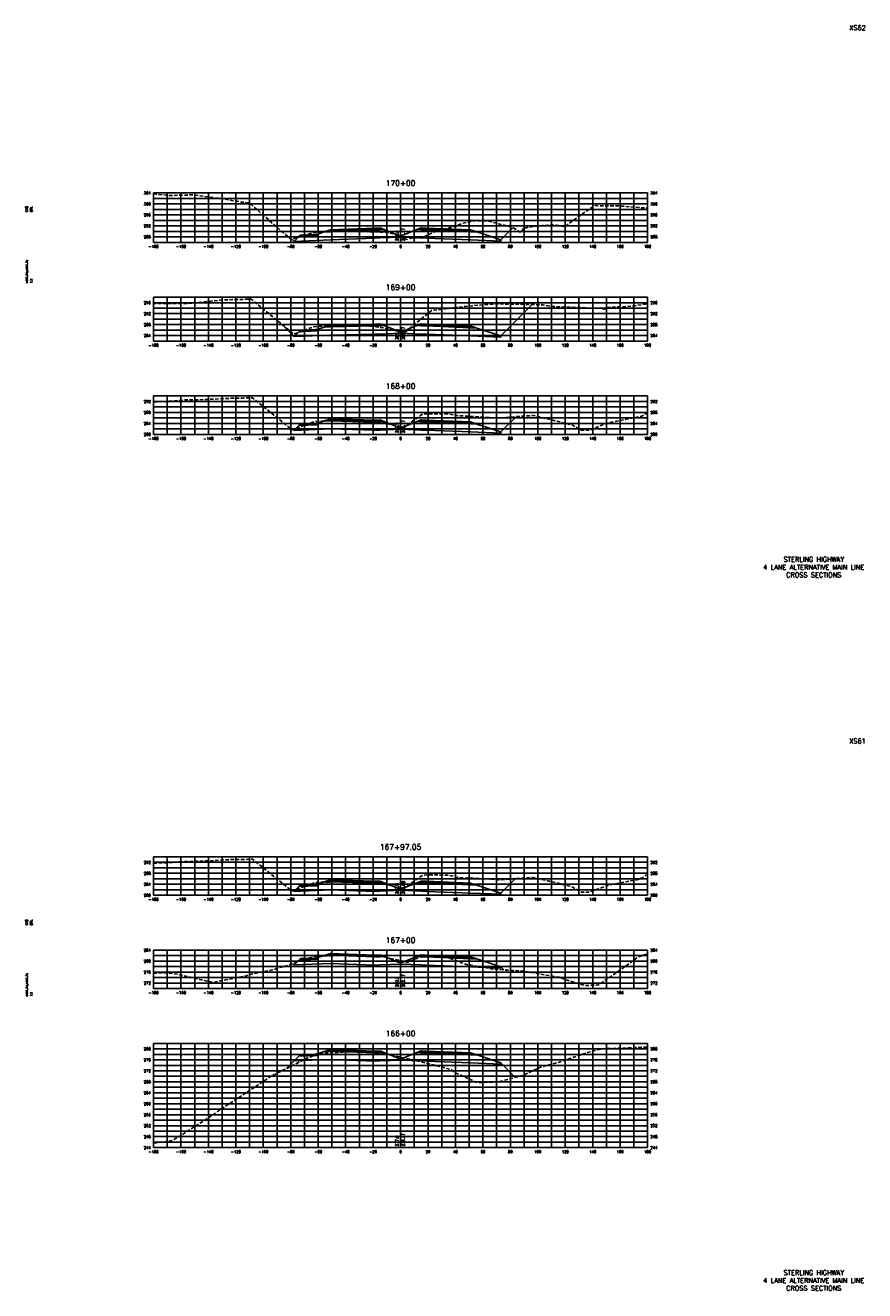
# Model space of a CAD drawing. Extents: x 37 to 9410, y 16 to 8218.
# Tile 42 of 110: x 2227 to 2838, y 6256 to 7178. Entities that reach past the tile are written whole.
import ezdxf
from ezdxf.enums import TextEntityAlignment as Align

# ---------------------------------------------------------------- set-up
doc = ezdxf.new("R2010")
doc.units = 0
doc.header["$LTSCALE"] = 20
doc.header["$MEASUREMENT"] = 0
doc.linetypes.add('HIDDEN_050%', pattern=[0.1875, 0.125, -0.0625])
for name, color, linetype in [('S-AT-TXT175', 6, 'Continuous'), ('S-AT-TXT80', 1, 'Continuous'), ('XDATUM', 3, 'Continuous'), ('XEG', 1, 'HIDDEN_050%'), ('XFG', 2, 'Continuous'), ('XGRID', 251, 'Continuous'), ('XGRIDT', 2, 'Continuous'), ('XREF-BORDER', 7, 'Continuous')]:
    doc.layers.add(name, color=color, linetype=linetype)
doc.styles.add('L100', font='simplex.shx', dxfattribs={"height": 2})
doc.styles.add('L175', font='ROMANSM.shx', dxfattribs={"height": 3.5})
doc.styles.add('L80', font='ROMANSM.shx', dxfattribs={"height": 1.6})

# ---------------------------------------------------------------- blocks, each defined once
blk = doc.blocks.new('03025_00_att1')
at = {"layer": 'S-AT-TXT175', "style": 'L175'}
for tag, p in [('NUM', (32.402, 20.822)), ('LINE1', (30.64, 1.444)), ('LINE2', (30.64, 1.161)), ('LINE3', (30.64, 0.877))]:
    blk.add_attdef(tag, text='', height=0.175, dxfattribs=at).set_placement(p, align=Align.CENTER)
at = {"layer": 'S-AT-TXT80', "style": 'L80'}
for tag, p in [('DESIGNED', (2.094, 14.201)), ('CHECKED', (2.265, 14.201)), ('DRAFTED', (2.436, 14.201)), ('PCTB', (2.094, 11.605)), ('PSCALE', (2.265, 11.605)), ('PVIEW', (2.436, 11.605))]:
    blk.add_attdef(tag, p, '', height=0.08, rotation=90, dxfattribs=at)

msp = doc.modelspace()

# ---------------------------------------------------------------- linework, layer by layer
at = {"layer": 'XDATUM', "flags": 128}
for points in [[(2420.88, 7022.19), (2422.41, 7020.66), (2449, 7021.73), (2481, 7023.01), (2485, 7023.17), (2500, 7023.77), (2515, 7023.17), (2519, 7023.01), (2551, 7021.73), (2573, 7020.85), (2573, 7021.73), (2581.9, 7030.63)], [(2413.49, 6960.24), (2422.41, 6951.32), (2449, 6952.38), (2481, 6953.01), (2485, 6953.17), (2500, 6953.77), (2515, 6953.17), (2519, 6953.01), (2551, 6951.73), (2573, 6950.85), (2573, 6951.73), (2595.94, 6974.67)], [(2421.72, 6883.61), (2422.41, 6882.92), (2449, 6883.98), (2481, 6883.01), (2485, 6883.17), (2500, 6883.77), (2515, 6883.17), (2519, 6883.01), (2551, 6881.73), (2573, 6880.85), (2573, 6881.73), (2584.16, 6892.9)], [(2421.76, 6547.44), (2422.41, 6546.79), (2449, 6547.85), (2481, 6546.83), (2485, 6546.99), (2500, 6547.59), (2515, 6546.99), (2519, 6546.83), (2551, 6545.55), (2573, 6544.67), (2573, 6545.56), (2583.52, 6556.07)], [(2421.45, 6494.18), (2422.41, 6493.22), (2449, 6494.29), (2481, 6493.01), (2485, 6493.17), (2500, 6493.77), (2515, 6493.17), (2519, 6493.01), (2551, 6491.73), (2573, 6490.85), (2573, 6491.73), (2575.2, 6489.53)], [(2416.92, 6417.73), (2422.41, 6423.22), (2449, 6424.29), (2481, 6423.01), (2485, 6423.17), (2500, 6423.77), (2515, 6423.17), (2519, 6423.01), (2551, 6421.73), (2573, 6420.85), (2573, 6421.73), (2583.56, 6411.18)]]:
    msp.add_lwpolyline(points, dxfattribs=at)
at = {"layer": 'XEG', "flags": 128}
for points in [[(2320, 7055.25), (2321.89, 7055.1), (2332.01, 7054.16), (2349.15, 7054.59), (2368.91, 7051.97), (2384.16, 7049.36), (2389.9, 7048.69), (2401.96, 7038.04), (2420.29, 7022.01), (2430.23, 7025.13), (2436.55, 7027.12), (2438.35, 7027.24), (2441.32, 7027.45), (2456.4, 7028), (2461.16, 7028.17), (2465.94, 7028), (2470.23, 7027.87), (2487.38, 7027.44), (2487.44, 7027.41), (2490.04, 7027.18), (2491.79, 7026.78), (2496.05, 7026.08), (2499.06, 7025.28), (2500, 7024.71), (2504.16, 7022.2), (2504.34, 7022.14), (2506.81, 7022.96), (2507.61, 7022.84), (2511.83, 7023.17), (2515.13, 7023.16), (2524.2, 7027.43), (2539, 7031.5), (2543.58, 7033.35), (2548.15, 7034.58), (2554.79, 7035.82), (2563.54, 7035.62), (2571.07, 7033.6), (2580.84, 7031.28), (2587.54, 7027.16), (2588.28, 7028.16), (2589.52, 7030.45), (2591.49, 7030.67), (2594.15, 7031.18), (2601.02, 7031.96), (2603.23, 7032.17), (2607.01, 7032.42), (2610.85, 7032.71), (2613.7, 7032.47), (2617.5, 7031.89), (2619.71, 7031.36), (2631.09, 7039.89), (2639.47, 7045.49), (2642.07, 7046.77), (2647.02, 7046.68), (2658.83, 7046.57), (2680, 7044.9)], [(2320, 6976.47), (2320.54, 6975.32), (2345.5, 6975.33), (2348.88, 6975.67), (2370.38, 6978.08), (2371.55, 6978.08), (2390.22, 6978.57), (2391.24, 6978.56), (2403.77, 6968.25), (2422.09, 6953.15), (2423.17, 6953.52), (2436.61, 6958.37), (2437.06, 6958.41), (2441.37, 6958.88), (2460.42, 6959.53), (2461.18, 6959.54), (2461.94, 6959.52), (2481.34, 6958.74), (2482.47, 6958.46), (2483.49, 6958.09), (2486.23, 6957.83), (2499.04, 6955.28), (2500, 6954.99), (2502.83, 6954.16), (2514.51, 6963.78), (2522.6, 6970.27), (2529.89, 6971.13), (2541.08, 6972.57), (2560.33, 6974.57), (2569.52, 6975.12), (2593.94, 6974.76), (2604.02, 6974.33), (2611.2, 6973.15), (2632.28, 6972.43), (2637.24, 6971.93), (2646.68, 6972.15), (2647.89, 6971.27), (2650.28, 6971.58), (2651.3, 6972.61), (2656.58, 6972.84), (2667.51, 6973.37), (2679.71, 6975.01), (2680, 6974.99)], [(2320, 6903.69), (2332.06, 6904.16), (2343, 6905.09), (2357.65, 6905.37), (2377.25, 6906.38), (2385.42, 6906.5), (2392.05, 6906.66), (2409.44, 6892.63), (2420.97, 6883.33), (2433.27, 6887.86), (2437.54, 6889.4), (2438.97, 6889.48), (2441.41, 6889.64), (2446.36, 6889.75), (2461.35, 6890.17), (2466.87, 6889.96), (2481.31, 6889.42), (2483.29, 6889.08), (2484.41, 6888.88), (2498.75, 6886.07), (2500, 6885.81), (2502.66, 6885.25), (2514.57, 6893.74), (2516.22, 6894.86), (2518.89, 6895.06), (2534.65, 6894.96), (2540.34, 6893.78), (2540.96, 6893.65), (2541.06, 6893.66), (2571.01, 6892.02), (2572.34, 6892.05), (2596.73, 6893.79), (2622.44, 6887.53), (2625, 6887.02), (2625.24, 6886.81), (2631.5, 6883.07), (2632.49, 6882.99), (2637.83, 6882.94), (2647.64, 6887.22), (2650.42, 6888.21), (2674.85, 6892.97), (2676.34, 6893.56), (2677.62, 6894.52), (2680, 6895.23)], [(2320, 6567.33), (2334.1, 6567.88), (2342.97, 6568.63), (2354.86, 6568.86), (2377.48, 6570.03), (2386.91, 6570.17), (2392.12, 6570.29), (2405.8, 6559.25), (2420.85, 6547.11), (2432.06, 6551.24), (2437.59, 6553.23), (2439.44, 6553.34), (2441.41, 6553.47), (2445.42, 6553.55), (2461.36, 6554.01), (2465.58, 6553.84), (2481.32, 6553.26), (2482.9, 6552.98), (2484.45, 6552.71), (2497.41, 6550.18), (2500, 6549.63), (2502.67, 6549.07), (2513.44, 6556.75), (2516.04, 6558.5), (2520.23, 6558.81), (2534.31, 6558.72), (2540, 6557.54), (2541.37, 6557.03), (2569.17, 6555.47), (2571.13, 6555.25), (2572.49, 6555.3), (2596.67, 6557), (2597.98, 6556.79), (2624.59, 6550.35), (2625.24, 6549.99), (2631.58, 6546.25), (2637.25, 6546.25), (2637.25, 6546.25), (2637.27, 6546.25), (2650.95, 6551.16), (2673.26, 6555.5), (2676.27, 6556.69), (2678.85, 6558.64), (2680, 6558.98)], [(2320, 6487.19), (2325.67, 6487.33), (2330.67, 6487.34), (2338.37, 6486.24), (2362.8, 6480.53), (2363.5, 6480.42), (2363.92, 6480.54), (2387.15, 6485.13), (2389.03, 6485.94), (2407.38, 6489.61), (2409.75, 6490.69), (2418.62, 6493.09), (2428.66, 6496.95), (2433.53, 6498.26), (2438.43, 6499.53), (2440.94, 6499.7), (2442.22, 6499.74), (2447.33, 6499.86), (2462.36, 6500.31), (2480.21, 6499.99), (2482.12, 6499.93), (2482.46, 6499.9), (2485.62, 6499.57), (2496.56, 6497.04), (2500, 6496.31), (2503.7, 6495.52), (2504.88, 6495.06), (2505.47, 6495.33), (2515.48, 6499.52), (2526.34, 6499.73), (2531.44, 6499.8), (2543.74, 6495.03), (2548.08, 6493.4), (2551.29, 6492.98), (2567.11, 6490.22), (2575.62, 6489.49), (2589.97, 6488.66), (2609.35, 6485.22), (2616.41, 6484.15), (2619.72, 6482.62), (2633.96, 6478.28), (2637.36, 6478.3), (2644.24, 6478.63), (2661.21, 6490.31), (2673.45, 6499.22), (2680, 6501.3)], [(2320, 6363.37), (2328.53, 6364.16), (2333.6, 6365.25), (2340.22, 6368.99), (2364.49, 6384.72), (2367.56, 6386.99), (2387.36, 6399.98), (2401.23, 6409.1), (2405.26, 6411.86), (2421.47, 6420.02), (2432.14, 6425.35), (2433.17, 6425.76), (2441.4, 6428.65), (2443.69, 6428.94), (2444.14, 6429), (2448.33, 6429.18), (2464.46, 6429.84), (2483.24, 6429.24), (2484.09, 6429.22), (2486.73, 6428.98), (2486.83, 6428.97), (2490.15, 6428.23), (2500, 6425.95), (2515.53, 6422.37), (2533.82, 6417.76), (2536.82, 6416.97), (2539.56, 6414.8), (2547.25, 6411.35), (2554.35, 6407.99), (2555.95, 6407.46), (2566.42, 6407.7), (2571.82, 6408.03), (2573.81, 6408.54), (2574.84, 6408.83), (2589, 6412.64), (2602.01, 6418.6), (2613.59, 6421.71), (2636.34, 6429.38), (2646.76, 6432.08), (2648.25, 6432.06), (2670.25, 6432.92), (2680, 6433.34)]]:
    msp.add_lwpolyline(points, dxfattribs=at)
at = {"layer": 'XFG', "flags": 128}
for points in [[(2485, 7029.51), (2481, 7029.35), (2449, 7028.07), (2449, 7029.07), (2444.43, 7027.54), (2449, 7027.73), (2481, 7029.01), (2485, 7029.17), (2488.05, 7029.29), (2485, 7030.51), (2485, 7029.51)], [(2485, 7030.51), (2481, 7030.35), (2449, 7029.07), (2449, 7028.73), (2481, 7030.01), (2485, 7030.17), (2485, 7030.51)], [(2485, 7030.17), (2481, 7030.01), (2449, 7028.73), (2449, 7028.07), (2481, 7029.35), (2485, 7029.51), (2485, 7030.17)], [(2515, 7030.51), (2511.95, 7029.29), (2515, 7029.17), (2519, 7029.01), (2551, 7027.73), (2555.57, 7027.54), (2551, 7029.07), (2551, 7028.07), (2519, 7029.35), (2515, 7029.51), (2515, 7030.51)], [(2515, 7030.51), (2515, 7030.17), (2519, 7030.01), (2551, 7028.73), (2551, 7029.07), (2519, 7030.35), (2515, 7030.51)], [(2515, 7030.17), (2515, 7029.51), (2519, 7029.35), (2551, 7028.07), (2551, 7028.73), (2519, 7030.01), (2515, 7030.17)], [(2573, 7021.73), (2573, 7021.73), (2581.9, 7030.63)], [(2422.41, 7020.66), (2422.41, 7020.66), (2420.88, 7022.19)], [(2500, 7024.51), (2488.05, 7029.29), (2485, 7029.17), (2481, 7029.01), (2449, 7027.73), (2444.43, 7027.54), (2439, 7025.73), (2439, 7024.73), (2425.96, 7024.21), (2422.41, 7020.66), (2449, 7021.73), (2481, 7023.01), (2485, 7023.17), (2500, 7023.77), (2500, 7024.51)], [(2439, 7025.73), (2438, 7025.69), (2438, 7025.35), (2428, 7024.95), (2428, 7025.29), (2427, 7025.25), (2425.96, 7024.21), (2439, 7024.73), (2439, 7025.73)], [(2438, 7025.69), (2428, 7025.29), (2428, 7024.95), (2438, 7025.35), (2438, 7025.69)], [(2500, 7024.51), (2511.95, 7029.29), (2515, 7029.17), (2519, 7029.01), (2551, 7027.73), (2555.57, 7027.54), (2573, 7021.73), (2573, 7020.85), (2551, 7021.73), (2519, 7023.01), (2515, 7023.17), (2500, 7023.77)], [(2573, 6951.73), (2573, 6951.73), (2595.94, 6974.67)], [(2422.41, 6951.32), (2422.41, 6951.32), (2413.49, 6960.24)], [(2500, 6954.51), (2488.05, 6959.29), (2485, 6959.17), (2481, 6959.01), (2449, 6958.38), (2444.43, 6958.2), (2439, 6956.39), (2439, 6955.39), (2425.96, 6954.87), (2422.41, 6951.32), (2449, 6952.38), (2481, 6953.01), (2485, 6953.17), (2500, 6953.77), (2500, 6954.51)], [(2439, 6956.39), (2438, 6956.35), (2438, 6956.01), (2428, 6955.61), (2428, 6955.95), (2427, 6955.91), (2425.96, 6954.87), (2439, 6955.39), (2439, 6956.39)], [(2438, 6956.35), (2428, 6955.95), (2428, 6955.61), (2438, 6956.01), (2438, 6956.35)], [(2485, 6959.51), (2481, 6959.35), (2449, 6958.72), (2449, 6959.72), (2444.43, 6958.2), (2449, 6958.38), (2481, 6959.01), (2485, 6959.17), (2488.05, 6959.29), (2485, 6960.51), (2485, 6959.51)], [(2485, 6960.51), (2481, 6960.35), (2449, 6959.72), (2449, 6959.38), (2481, 6960.01), (2485, 6960.17), (2485, 6960.51)], [(2485, 6960.17), (2481, 6960.01), (2449, 6959.38), (2449, 6958.72), (2481, 6959.35), (2485, 6959.51), (2485, 6960.17)], [(2500, 6954.51), (2511.95, 6959.29), (2515, 6959.17), (2519, 6959.01), (2551, 6957.73), (2555.57, 6957.54), (2573, 6951.73), (2573, 6950.85), (2551, 6951.73), (2519, 6953.01), (2515, 6953.17), (2500, 6953.77)], [(2515, 6960.51), (2511.95, 6959.29), (2515, 6959.17), (2519, 6959.01), (2551, 6957.73), (2555.57, 6957.54), (2551, 6959.07), (2551, 6958.07), (2519, 6959.35), (2515, 6959.51), (2515, 6960.51)], [(2515, 6960.51), (2515, 6960.17), (2519, 6960.01), (2551, 6958.73), (2551, 6959.07), (2519, 6960.35), (2515, 6960.51)], [(2515, 6960.17), (2515, 6959.51), (2519, 6959.35), (2551, 6958.07), (2551, 6958.73), (2519, 6960.01), (2515, 6960.17)], [(2485, 6889.51), (2481, 6889.35), (2449, 6890.32), (2449, 6891.32), (2444.43, 6889.8), (2449, 6889.98), (2481, 6889.01), (2485, 6889.17), (2488.05, 6889.29), (2485, 6890.51), (2485, 6889.51)], [(2485, 6890.51), (2481, 6890.35), (2449, 6891.32), (2449, 6890.98), (2481, 6890.01), (2485, 6890.17), (2485, 6890.51)], [(2573, 6881.73), (2573, 6881.73), (2584.16, 6892.9)], [(2422.41, 6882.92), (2422.41, 6882.92), (2421.72, 6883.61)], [(2500, 6884.51), (2488.05, 6889.29), (2485, 6889.17), (2481, 6889.01), (2449, 6889.98), (2444.43, 6889.8), (2439, 6887.99), (2439, 6886.99), (2425.96, 6886.47), (2422.41, 6882.92), (2449, 6883.98), (2481, 6883.01), (2485, 6883.17), (2500, 6883.77), (2500, 6884.51)], [(2439, 6887.99), (2438, 6887.95), (2438, 6887.61), (2428, 6887.21), (2428, 6887.55), (2427, 6887.51), (2425.96, 6886.47), (2439, 6886.99), (2439, 6887.99)], [(2438, 6887.95), (2428, 6887.55), (2428, 6887.21), (2438, 6887.61), (2438, 6887.95)], [(2485, 6890.17), (2481, 6890.01), (2449, 6890.98), (2449, 6890.32), (2481, 6889.35), (2485, 6889.51), (2485, 6890.17)], [(2500, 6884.51), (2511.95, 6889.29), (2515, 6889.17), (2519, 6889.01), (2551, 6887.73), (2555.57, 6887.54), (2573, 6881.73), (2573, 6880.85), (2551, 6881.73), (2519, 6883.01), (2515, 6883.17), (2500, 6883.77)], [(2515, 6890.51), (2511.95, 6889.29), (2515, 6889.17), (2519, 6889.01), (2551, 6887.73), (2555.57, 6887.54), (2551, 6889.07), (2551, 6888.07), (2519, 6889.35), (2515, 6889.51), (2515, 6890.51)], [(2515, 6890.51), (2515, 6890.17), (2519, 6890.01), (2551, 6888.73), (2551, 6889.07), (2519, 6890.35), (2515, 6890.51)], [(2515, 6890.17), (2515, 6889.51), (2519, 6889.35), (2551, 6888.07), (2551, 6888.73), (2519, 6890.01), (2515, 6890.17)], [(2500, 6548.33), (2488.05, 6553.11), (2485, 6552.99), (2481, 6552.83), (2449, 6553.85), (2444.43, 6553.67), (2439, 6551.86), (2439, 6550.86), (2425.96, 6550.34), (2422.41, 6546.79), (2449, 6547.85), (2481, 6546.83), (2485, 6546.99), (2500, 6547.59), (2500, 6548.33)], [(2439, 6551.86), (2438, 6551.82), (2438, 6551.48), (2428, 6551.08), (2428, 6551.42), (2427, 6551.38), (2425.96, 6550.34), (2439, 6550.86), (2439, 6551.86)], [(2438, 6551.82), (2428, 6551.42), (2428, 6551.08), (2438, 6551.48), (2438, 6551.82)], [(2485, 6553.33), (2481, 6553.17), (2449, 6554.19), (2449, 6555.19), (2444.43, 6553.67), (2449, 6553.85), (2481, 6552.83), (2485, 6552.99), (2488.05, 6553.11), (2485, 6554.33), (2485, 6553.33)], [(2485, 6554.33), (2481, 6554.17), (2449, 6555.19), (2449, 6554.85), (2481, 6553.83), (2485, 6553.99), (2485, 6554.33)], [(2485, 6553.99), (2481, 6553.83), (2449, 6554.85), (2449, 6554.19), (2481, 6553.17), (2485, 6553.33), (2485, 6553.99)], [(2500, 6548.33), (2511.95, 6553.11), (2515, 6552.99), (2519, 6552.83), (2551, 6551.55), (2555.57, 6551.37), (2573, 6545.56), (2573, 6544.67), (2551, 6545.55), (2519, 6546.83), (2515, 6546.99), (2500, 6547.59)], [(2515, 6554.33), (2511.95, 6553.11), (2515, 6552.99), (2519, 6552.83), (2551, 6551.55), (2555.57, 6551.37), (2551, 6552.89), (2551, 6551.89), (2519, 6553.17), (2515, 6553.33), (2515, 6554.33)], [(2515, 6554.33), (2515, 6553.99), (2519, 6553.83), (2551, 6552.55), (2551, 6552.89), (2519, 6554.17), (2515, 6554.33)], [(2515, 6553.99), (2515, 6553.33), (2519, 6553.17), (2551, 6551.89), (2551, 6552.55), (2519, 6553.83), (2515, 6553.99)], [(2573, 6545.56), (2573, 6545.56), (2583.52, 6556.07)], [(2422.41, 6546.79), (2422.41, 6546.79), (2421.76, 6547.44)], [(2500, 6494.51), (2488.05, 6499.29), (2485, 6499.17), (2481, 6499.01), (2449, 6500.29), (2444.43, 6500.1), (2439, 6498.29), (2439, 6497.29), (2425.96, 6496.77), (2422.41, 6493.22), (2449, 6494.29), (2481, 6493.01), (2485, 6493.17), (2500, 6493.77), (2500, 6494.51)], [(2439, 6498.29), (2438, 6498.25), (2438, 6497.91), (2428, 6497.51), (2428, 6497.85), (2427, 6497.81), (2425.96, 6496.77), (2439, 6497.29), (2439, 6498.29)], [(2438, 6498.25), (2428, 6497.85), (2428, 6497.51), (2438, 6497.91), (2438, 6498.25)], [(2485, 6499.51), (2481, 6499.35), (2449, 6500.63), (2449, 6501.63), (2444.43, 6500.1), (2449, 6500.29), (2481, 6499.01), (2485, 6499.17), (2488.05, 6499.29), (2485, 6500.51), (2485, 6499.51)], [(2485, 6500.51), (2481, 6500.35), (2449, 6501.63), (2449, 6501.29), (2481, 6500.01), (2485, 6500.17), (2485, 6500.51)], [(2485, 6500.17), (2481, 6500.01), (2449, 6501.29), (2449, 6500.63), (2481, 6499.35), (2485, 6499.51), (2485, 6500.17)], [(2500, 6494.51), (2511.95, 6499.29), (2515, 6499.17), (2519, 6499.01), (2551, 6497.73), (2555.57, 6497.54), (2573, 6491.73), (2573, 6490.85), (2551, 6491.73), (2519, 6493.01), (2515, 6493.17), (2500, 6493.77)], [(2515, 6500.51), (2511.95, 6499.29), (2515, 6499.17), (2519, 6499.01), (2551, 6497.73), (2555.57, 6497.54), (2551, 6499.07), (2551, 6498.07), (2519, 6499.35), (2515, 6499.51), (2515, 6500.51)], [(2515, 6500.51), (2515, 6500.17), (2519, 6500.01), (2551, 6498.73), (2551, 6499.07), (2519, 6500.35), (2515, 6500.51)], [(2515, 6500.17), (2515, 6499.51), (2519, 6499.35), (2551, 6498.07), (2551, 6498.73), (2519, 6500.01), (2515, 6500.17)], [(2422.41, 6493.22), (2422.41, 6493.22), (2421.45, 6494.18)], [(2573, 6491.73), (2573, 6491.73), (2575.2, 6489.53)], [(2500, 6424.51), (2488.05, 6429.29), (2485, 6429.17), (2481, 6429.01), (2449, 6430.29), (2444.43, 6430.1), (2439, 6428.29), (2439, 6427.29), (2425.96, 6426.77), (2422.41, 6423.22), (2449, 6424.29), (2481, 6423.01), (2485, 6423.17), (2500, 6423.77), (2500, 6424.51)], [(2485, 6429.51), (2481, 6429.35), (2449, 6430.63), (2449, 6431.63), (2444.43, 6430.1), (2449, 6430.29), (2481, 6429.01), (2485, 6429.17), (2488.05, 6429.29), (2485, 6430.51), (2485, 6429.51)], [(2485, 6430.51), (2481, 6430.35), (2449, 6431.63), (2449, 6431.29), (2481, 6430.01), (2485, 6430.17), (2485, 6430.51)], [(2485, 6430.17), (2481, 6430.01), (2449, 6431.29), (2449, 6430.63), (2481, 6429.35), (2485, 6429.51), (2485, 6430.17)], [(2515, 6430.51), (2511.95, 6429.29), (2515, 6429.17), (2519, 6429.01), (2551, 6427.73), (2555.57, 6427.54), (2551, 6429.07), (2551, 6428.07), (2519, 6429.35), (2515, 6429.51), (2515, 6430.51)], [(2515, 6430.51), (2515, 6430.17), (2519, 6430.01), (2551, 6428.73), (2551, 6429.07), (2519, 6430.35), (2515, 6430.51)], [(2515, 6430.17), (2515, 6429.51), (2519, 6429.35), (2551, 6428.07), (2551, 6428.73), (2519, 6430.01), (2515, 6430.17)], [(2422.41, 6423.22), (2422.41, 6423.22), (2416.92, 6417.73)], [(2439, 6428.29), (2438, 6428.25), (2438, 6427.91), (2428, 6427.51), (2428, 6427.85), (2427, 6427.81), (2425.96, 6426.77), (2439, 6427.29), (2439, 6428.29)], [(2438, 6428.25), (2428, 6427.85), (2428, 6427.51), (2438, 6427.91), (2438, 6428.25)], [(2500, 6424.51), (2511.95, 6429.29), (2515, 6429.17), (2519, 6429.01), (2551, 6427.73), (2555.57, 6427.54), (2573, 6421.73), (2573, 6420.85), (2551, 6421.73), (2519, 6423.01), (2515, 6423.17), (2500, 6423.77)], [(2573, 6421.73), (2573, 6421.73), (2583.56, 6411.18)]]:
    msp.add_lwpolyline(points, dxfattribs=at)
at = {"layer": 'XGRID'}
for p, q in [((2320, 7020), (2320, 7056)), ((2320, 7056), (2680, 7056)), ((2320, 7052), (2680, 7052)), ((2330, 7020), (2330, 7056)), ((2340, 7020), (2340, 7056)), ((2350, 7020), (2350, 7056)), ((2360, 7020), (2360, 7056)), ((2370, 7020), (2370, 7056)), ((2380, 7020), (2380, 7056)), ((2390, 7020), (2390, 7056)), ((2400, 7020), (2400, 7056)), ((2410, 7020), (2410, 7056)), ((2420, 7020), (2420, 7056)), ((2430, 7020), (2430, 7056)), ((2440, 7020), (2440, 7056)), ((2450, 7020), (2450, 7056)), ((2460, 7020), (2460, 7056)), ((2470, 7020), (2470, 7056)), ((2480, 7020), (2480, 7056)), ((2490, 7020), (2490, 7056)), ((2500, 7020), (2500, 7056)), ((2510, 7020), (2510, 7056)), ((2520, 7020), (2520, 7056)), ((2530, 7020), (2530, 7056)), ((2540, 7020), (2540, 7056)), ((2550, 7020), (2550, 7056)), ((2560, 7020), (2560, 7056)), ((2570, 7020), (2570, 7056)), ((2580, 7020), (2580, 7056)), ((2590, 7020), (2590, 7056)), ((2600, 7020), (2600, 7056)), ((2610, 7020), (2610, 7056)), ((2620, 7020), (2620, 7056)), ((2630, 7020), (2630, 7056)), ((2640, 7020), (2640, 7056)), ((2650, 7020), (2650, 7056)), ((2660, 7020), (2660, 7056)), ((2670, 7020), (2670, 7056)), ((2680, 7020), (2680, 7056)), ((2320, 7048), (2680, 7048)), ((2320, 7044), (2680, 7044)), ((2320, 7040), (2680, 7040)), ((2320, 7036), (2680, 7036)), ((2320, 7032), (2680, 7032)), ((2320, 7028), (2680, 7028)), ((2320, 7024), (2680, 7024)), ((2320, 7020), (2680, 7020)), ((2320, 6948), (2320, 6980)), ((2320, 6980), (2680, 6980)), ((2320, 6976), (2680, 6976)), ((2330, 6948), (2330, 6980)), ((2340, 6948), (2340, 6980)), ((2350, 6948), (2350, 6980)), ((2360, 6948), (2360, 6980)), ((2370, 6948), (2370, 6980)), ((2380, 6948), (2380, 6980)), ((2390, 6948), (2390, 6980)), ((2400, 6948), (2400, 6980)), ((2410, 6948), (2410, 6980)), ((2420, 6948), (2420, 6980)), ((2430, 6948), (2430, 6980)), ((2440, 6948), (2440, 6980)), ((2450, 6948), (2450, 6980)), ((2460, 6948), (2460, 6980)), ((2470, 6948), (2470, 6980)), ((2480, 6948), (2480, 6980)), ((2490, 6948), (2490, 6980)), ((2500, 6948), (2500, 6980)), ((2510, 6948), (2510, 6980)), ((2520, 6948), (2520, 6980)), ((2530, 6948), (2530, 6980)), ((2540, 6948), (2540, 6980)), ((2550, 6948), (2550, 6980)), ((2560, 6948), (2560, 6980)), ((2570, 6948), (2570, 6980)), ((2580, 6948), (2580, 6980)), ((2590, 6948), (2590, 6980)), ((2600, 6948), (2600, 6980)), ((2610, 6948), (2610, 6980)), ((2620, 6948), (2620, 6980)), ((2630, 6948), (2630, 6980)), ((2640, 6948), (2640, 6980)), ((2650, 6948), (2650, 6980)), ((2660, 6948), (2660, 6980)), ((2670, 6948), (2670, 6980)), ((2680, 6948), (2680, 6980)), ((2320, 6972), (2680, 6972)), ((2320, 6968), (2680, 6968)), ((2320, 6964), (2680, 6964)), ((2320, 6960), (2680, 6960)), ((2320, 6956), (2680, 6956)), ((2320, 6952), (2680, 6952)), ((2320, 6948), (2680, 6948)), ((2320, 6880), (2320, 6908)), ((2320, 6908), (2680, 6908)), ((2320, 6904), (2680, 6904)), ((2330, 6880), (2330, 6908)), ((2340, 6880), (2340, 6908)), ((2350, 6880), (2350, 6908)), ((2360, 6880), (2360, 6908)), ((2370, 6880), (2370, 6908)), ((2380, 6880), (2380, 6908)), ((2390, 6880), (2390, 6908)), ((2400, 6880), (2400, 6908)), ((2410, 6880), (2410, 6908)), ((2420, 6880), (2420, 6908)), ((2430, 6880), (2430, 6908)), ((2440, 6880), (2440, 6908)), ((2450, 6880), (2450, 6908)), ((2460, 6880), (2460, 6908)), ((2470, 6880), (2470, 6908)), ((2480, 6880), (2480, 6908)), ((2490, 6880), (2490, 6908)), ((2500, 6880), (2500, 6908)), ((2510, 6880), (2510, 6908)), ((2520, 6880), (2520, 6908)), ((2530, 6880), (2530, 6908)), ((2540, 6880), (2540, 6908)), ((2550, 6880), (2550, 6908)), ((2560, 6880), (2560, 6908)), ((2570, 6880), (2570, 6908)), ((2580, 6880), (2580, 6908)), ((2590, 6880), (2590, 6908)), ((2600, 6880), (2600, 6908)), ((2610, 6880), (2610, 6908)), ((2620, 6880), (2620, 6908)), ((2630, 6880), (2630, 6908)), ((2640, 6880), (2640, 6908)), ((2650, 6880), (2650, 6908)), ((2660, 6880), (2660, 6908)), ((2670, 6880), (2670, 6908)), ((2680, 6880), (2680, 6908)), ((2320, 6900), (2680, 6900)), ((2320, 6896), (2680, 6896)), ((2320, 6892), (2680, 6892)), ((2320, 6888), (2680, 6888)), ((2320, 6884), (2680, 6884)), ((2320, 6880), (2680, 6880)), ((2320, 6544), (2320, 6572)), ((2320, 6572), (2680, 6572)), ((2330, 6544), (2330, 6572)), ((2340, 6544), (2340, 6572)), ((2350, 6544), (2350, 6572)), ((2360, 6544), (2360, 6572)), ((2370, 6544), (2370, 6572)), ((2380, 6544), (2380, 6572)), ((2390, 6544), (2390, 6572)), ((2400, 6544), (2400, 6572)), ((2410, 6544), (2410, 6572)), ((2420, 6544), (2420, 6572)), ((2430, 6544), (2430, 6572)), ((2440, 6544), (2440, 6572)), ((2450, 6544), (2450, 6572)), ((2460, 6544), (2460, 6572)), ((2470, 6544), (2470, 6572)), ((2480, 6544), (2480, 6572)), ((2490, 6544), (2490, 6572)), ((2500, 6544), (2500, 6572)), ((2510, 6544), (2510, 6572)), ((2520, 6544), (2520, 6572)), ((2530, 6544), (2530, 6572)), ((2540, 6544), (2540, 6572)), ((2550, 6544), (2550, 6572)), ((2560, 6544), (2560, 6572)), ((2570, 6544), (2570, 6572)), ((2580, 6544), (2580, 6572)), ((2590, 6544), (2590, 6572)), ((2600, 6544), (2600, 6572)), ((2610, 6544), (2610, 6572)), ((2620, 6544), (2620, 6572)), ((2630, 6544), (2630, 6572)), ((2640, 6544), (2640, 6572)), ((2650, 6544), (2650, 6572)), ((2660, 6544), (2660, 6572)), ((2670, 6544), (2670, 6572)), ((2680, 6544), (2680, 6572)), ((2320, 6568), (2680, 6568)), ((2320, 6564), (2680, 6564)), ((2320, 6560), (2680, 6560)), ((2320, 6556), (2680, 6556)), ((2320, 6552), (2680, 6552)), ((2320, 6548), (2680, 6548)), ((2320, 6544), (2680, 6544)), ((2320, 6476), (2320, 6504)), ((2320, 6504), (2680, 6504)), ((2330, 6476), (2330, 6504)), ((2340, 6476), (2340, 6504)), ((2350, 6476), (2350, 6504)), ((2360, 6476), (2360, 6504)), ((2370, 6476), (2370, 6504)), ((2380, 6476), (2380, 6504)), ((2390, 6476), (2390, 6504)), ((2400, 6476), (2400, 6504)), ((2410, 6476), (2410, 6504)), ((2420, 6476), (2420, 6504)), ((2430, 6476), (2430, 6504)), ((2440, 6476), (2440, 6504)), ((2450, 6476), (2450, 6504)), ((2460, 6476), (2460, 6504)), ((2470, 6476), (2470, 6504)), ((2480, 6476), (2480, 6504)), ((2490, 6476), (2490, 6504)), ((2500, 6476), (2500, 6504)), ((2510, 6476), (2510, 6504)), ((2520, 6476), (2520, 6504)), ((2530, 6476), (2530, 6504)), ((2540, 6476), (2540, 6504)), ((2550, 6476), (2550, 6504)), ((2560, 6476), (2560, 6504)), ((2570, 6476), (2570, 6504)), ((2580, 6476), (2580, 6504)), ((2590, 6476), (2590, 6504)), ((2600, 6476), (2600, 6504)), ((2610, 6476), (2610, 6504)), ((2620, 6476), (2620, 6504)), ((2630, 6476), (2630, 6504)), ((2640, 6476), (2640, 6504)), ((2650, 6476), (2650, 6504)), ((2660, 6476), (2660, 6504)), ((2670, 6476), (2670, 6504)), ((2680, 6476), (2680, 6504)), ((2320, 6500), (2680, 6500)), ((2320, 6496), (2680, 6496)), ((2320, 6492), (2680, 6492)), ((2320, 6488), (2680, 6488)), ((2320, 6484), (2680, 6484)), ((2320, 6480), (2680, 6480)), ((2320, 6476), (2680, 6476)), ((2320, 6360), (2320, 6436)), ((2320, 6436), (2680, 6436)), ((2320, 6432), (2680, 6432)), ((2330, 6360), (2330, 6436)), ((2340, 6360), (2340, 6436)), ((2350, 6360), (2350, 6436)), ((2360, 6360), (2360, 6436)), ((2370, 6360), (2370, 6436)), ((2380, 6360), (2380, 6436)), ((2390, 6360), (2390, 6436)), ((2400, 6360), (2400, 6436)), ((2410, 6360), (2410, 6436)), ((2420, 6360), (2420, 6436)), ((2430, 6360), (2430, 6436)), ((2440, 6360), (2440, 6436)), ((2450, 6360), (2450, 6436)), ((2460, 6360), (2460, 6436)), ((2470, 6360), (2470, 6436)), ((2480, 6360), (2480, 6436)), ((2490, 6360), (2490, 6436)), ((2500, 6360), (2500, 6436)), ((2510, 6360), (2510, 6436)), ((2520, 6360), (2520, 6436)), ((2530, 6360), (2530, 6436)), ((2540, 6360), (2540, 6436)), ((2550, 6360), (2550, 6436)), ((2560, 6360), (2560, 6436)), ((2570, 6360), (2570, 6436)), ((2580, 6360), (2580, 6436)), ((2590, 6360), (2590, 6436)), ((2600, 6360), (2600, 6436)), ((2610, 6360), (2610, 6436)), ((2620, 6360), (2620, 6436)), ((2630, 6360), (2630, 6436)), ((2640, 6360), (2640, 6436)), ((2650, 6360), (2650, 6436)), ((2660, 6360), (2660, 6436)), ((2670, 6360), (2670, 6436)), ((2680, 6360), (2680, 6436)), ((2320, 6428), (2680, 6428)), ((2320, 6424), (2680, 6424)), ((2320, 6420), (2680, 6420)), ((2320, 6416), (2680, 6416)), ((2320, 6412), (2680, 6412)), ((2320, 6408), (2680, 6408)), ((2320, 6404), (2680, 6404)), ((2320, 6400), (2680, 6400)), ((2320, 6396), (2680, 6396)), ((2320, 6392), (2680, 6392)), ((2320, 6388), (2680, 6388)), ((2320, 6384), (2680, 6384)), ((2320, 6380), (2680, 6380)), ((2320, 6376), (2680, 6376)), ((2320, 6372), (2680, 6372)), ((2320, 6368), (2680, 6368)), ((2320, 6364), (2680, 6364)), ((2320, 6360), (2680, 6360))]:
    msp.add_line(p, q, dxfattribs=at)

# ---------------------------------------------------------------- block references
at = {"layer": 'XREF-BORDER'}
ref = msp.add_blockref('03025_00_att1', (2186.45, 6758.23), dxfattribs=dict(at, xscale=20, yscale=20, zscale=20))
ref.add_attrib('LINE1', 'STERLING HIGHWAY', dxfattribs={"layer": 'S-AT-TXT175', "height": 3.5, "style": 'L175'}).set_placement((2801.07, 6787.1), align=Align.CENTER)
ref.add_attrib('LINE2', '4 LANE ALTERNATIVE MAIN LINE', dxfattribs={"layer": 'S-AT-TXT175', "height": 3.5, "style": 'L175'}).set_placement((2801.07, 6781.44), align=Align.CENTER)
ref.add_attrib('LINE3', 'CROSS SECTIONS', dxfattribs={"layer": 'S-AT-TXT175', "height": 3.5, "style": 'L175'}).set_placement((2801.07, 6775.77), align=Align.CENTER)
ref.add_attrib('NUM', 'XS62', dxfattribs={"layer": 'S-AT-TXT175', "height": 3.5, "style": 'L175'}).set_placement((2833, 7174.66), align=Align.CENTER)
ref.add_attrib('DESIGNED', 'CAB', (2228.34, 7042.25), dxfattribs={"layer": 'S-AT-TXT80', "height": 1.6, "rotation": 90, "style": 'L80'})
ref.add_attrib('CHECKED', 'DRL', (2231.75, 7042.25), dxfattribs={"layer": 'S-AT-TXT80', "height": 1.6, "rotation": 90, "style": 'L80'})
ref.add_attrib('PCTB', 'adot_hs,adot_fs', (2228.34, 6990.32), dxfattribs={"layer": 'S-AT-TXT80', "height": 1.6, "rotation": 90, "style": 'L80'})
ref.add_attrib('PSCALE', '1:1', (2231.75, 6990.32), dxfattribs={"layer": 'S-AT-TXT80', "height": 1.6, "rotation": 90, "style": 'L80'})
ref = msp.add_blockref('03025_00_att1', (2186.45, 6238.23), dxfattribs=dict(at, xscale=20, yscale=20, zscale=20))
ref.add_attrib('LINE1', 'STERLING HIGHWAY', dxfattribs={"layer": 'S-AT-TXT175', "height": 3.5, "style": 'L175'}).set_placement((2801.07, 6267.1), align=Align.CENTER)
ref.add_attrib('LINE2', '4 LANE ALTERNATIVE MAIN LINE', dxfattribs={"layer": 'S-AT-TXT175', "height": 3.5, "style": 'L175'}).set_placement((2801.07, 6261.44), align=Align.CENTER)
ref.add_attrib('LINE3', 'CROSS SECTIONS', dxfattribs={"layer": 'S-AT-TXT175', "height": 3.5, "style": 'L175'}).set_placement((2801.07, 6255.77), align=Align.CENTER)
ref.add_attrib('NUM', 'XS61', dxfattribs={"layer": 'S-AT-TXT175', "height": 3.5, "style": 'L175'}).set_placement((2833, 6654.66), align=Align.CENTER)
ref.add_attrib('DESIGNED', 'CAB', (2228.34, 6522.25), dxfattribs={"layer": 'S-AT-TXT80', "height": 1.6, "rotation": 90, "style": 'L80'})
ref.add_attrib('CHECKED', 'DRL', (2231.75, 6522.25), dxfattribs={"layer": 'S-AT-TXT80', "height": 1.6, "rotation": 90, "style": 'L80'})
ref.add_attrib('PCTB', 'adot_hs,adot_fs', (2228.34, 6470.32), dxfattribs={"layer": 'S-AT-TXT80', "height": 1.6, "rotation": 90, "style": 'L80'})
ref.add_attrib('PSCALE', '1:1', (2231.75, 6470.32), dxfattribs={"layer": 'S-AT-TXT80', "height": 1.6, "rotation": 90, "style": 'L80'})

# ---------------------------------------------------------------- texts
at = {"layer": 'XGRIDT', "style": 'L100'}
for s, p in [('170+00', (2500, 7060)), ('169+00', (2500, 6984)), ('168+00', (2500, 6912)), ('167+97.05', (2500, 6576)), ('167+00', (2500, 6508)), ('166+00', (2500, 6440))]:
    msp.add_text(s, height=4, dxfattribs=at).set_placement(p, align=Align.BOTTOM_CENTER)
for s, p in [('304', (2318, 7056)), ('300', (2318, 7048)), ('296', (2318, 7040)), ('292', (2318, 7032)), ('288', (2318, 7024)), ('296', (2318, 6976)), ('292', (2318, 6968)), ('288', (2318, 6960)), ('284', (2318, 6952)), ('292', (2318, 6904)), ('288', (2318, 6896)), ('284', (2318, 6888)), ('280', (2318, 6880)), ('292', (2318, 6568)), ('288', (2318, 6560)), ('284', (2318, 6552)), ('280', (2318, 6544)), ('284', (2318, 6504)), ('280', (2318, 6496)), ('276', (2318, 6488)), ('272', (2318, 6480)), ('280', (2318, 6432)), ('276', (2318, 6424)), ('272', (2318, 6416)), ('268', (2318, 6408)), ('264', (2318, 6400)), ('260', (2318, 6392)), ('256', (2318, 6384)), ('252', (2318, 6376)), ('248', (2318, 6368)), ('244', (2318, 6360))]:
    msp.add_text(s, height=2, dxfattribs=at).set_placement(p, align=Align.MIDDLE_RIGHT)
for s, p in [('304', (2682, 7056)), ('300', (2682, 7048)), ('296', (2682, 7040)), ('292', (2682, 7032)), ('288', (2682, 7024)), ('296', (2682, 6976)), ('292', (2682, 6968)), ('288', (2682, 6960)), ('284', (2682, 6952)), ('292', (2682, 6904)), ('288', (2682, 6896)), ('284', (2682, 6888)), ('280', (2682, 6880)), ('292', (2682, 6568)), ('288', (2682, 6560)), ('284', (2682, 6552)), ('280', (2682, 6544)), ('284', (2682, 6504)), ('280', (2682, 6496)), ('276', (2682, 6488)), ('272', (2682, 6480)), ('280', (2682, 6432)), ('276', (2682, 6424)), ('272', (2682, 6416)), ('268', (2682, 6408)), ('264', (2682, 6400)), ('260', (2682, 6392)), ('256', (2682, 6384)), ('252', (2682, 6376)), ('248', (2682, 6368)), ('244', (2682, 6360))]:
    msp.add_text(s, height=2, dxfattribs=at).set_placement(p, align=Align.MIDDLE_LEFT)
for s, p in [('288.4', (2499, 7021)), ('285.5', (2499, 6949)), ('282.9', (2499, 6881)), ('282.8', (2499, 6545)), ('280.2', (2499, 6477)), ('277.0', (2499, 6361))]:
    msp.add_text(s, height=2, rotation=90, dxfattribs=at).set_placement(p, align=Align.BOTTOM_LEFT)
for s, p in [('291.17', (2501, 7021)), ('288.17', (2501, 6949)), ('285.17', (2501, 6881)), ('285.08', (2501, 6545)), ('282.17', (2501, 6477)), ('279.17', (2501, 6361))]:
    msp.add_text(s, height=2, rotation=90, dxfattribs=at).set_placement(p, align=Align.TOP_LEFT)
for s, p in [('-180', (2320, 7018)), ('-160', (2340, 7018)), ('-140', (2360, 7018)), ('-120', (2380, 7018)), ('-100', (2400, 7018)), ('-80', (2420, 7018)), ('-60', (2440, 7018)), ('-40', (2460, 7018)), ('-20', (2480, 7018)), ('0', (2500, 7018)), ('20', (2520, 7018)), ('40', (2540, 7018)), ('60', (2560, 7018)), ('80', (2580, 7018)), ('100', (2600, 7018)), ('120', (2620, 7018)), ('140', (2640, 7018)), ('160', (2660, 7018)), ('180', (2680, 7018)), ('-180', (2320, 6946)), ('-160', (2340, 6946)), ('-140', (2360, 6946)), ('-120', (2380, 6946)), ('-100', (2400, 6946)), ('-80', (2420, 6946)), ('-60', (2440, 6946)), ('-40', (2460, 6946)), ('-20', (2480, 6946)), ('0', (2500, 6946)), ('20', (2520, 6946)), ('40', (2540, 6946)), ('60', (2560, 6946)), ('80', (2580, 6946)), ('100', (2600, 6946)), ('120', (2620, 6946)), ('140', (2640, 6946)), ('160', (2660, 6946)), ('180', (2680, 6946)), ('-180', (2320, 6878)), ('-160', (2340, 6878)), ('-140', (2360, 6878)), ('-120', (2380, 6878)), ('-100', (2400, 6878)), ('-80', (2420, 6878)), ('-60', (2440, 6878)), ('-40', (2460, 6878)), ('-20', (2480, 6878)), ('0', (2500, 6878)), ('20', (2520, 6878)), ('40', (2540, 6878)), ('60', (2560, 6878)), ('80', (2580, 6878)), ('100', (2600, 6878)), ('120', (2620, 6878)), ('140', (2640, 6878)), ('160', (2660, 6878)), ('180', (2680, 6878)), ('-180', (2320, 6542)), ('-160', (2340, 6542)), ('-140', (2360, 6542)), ('-120', (2380, 6542)), ('-100', (2400, 6542)), ('-80', (2420, 6542)), ('-60', (2440, 6542)), ('-40', (2460, 6542)), ('-20', (2480, 6542)), ('0', (2500, 6542)), ('20', (2520, 6542)), ('40', (2540, 6542)), ('60', (2560, 6542)), ('80', (2580, 6542)), ('100', (2600, 6542)), ('120', (2620, 6542)), ('140', (2640, 6542)), ('160', (2660, 6542)), ('180', (2680, 6542)), ('-180', (2320, 6474)), ('-160', (2340, 6474)), ('-140', (2360, 6474)), ('-120', (2380, 6474)), ('-100', (2400, 6474)), ('-80', (2420, 6474)), ('-60', (2440, 6474)), ('-40', (2460, 6474)), ('-20', (2480, 6474)), ('0', (2500, 6474)), ('20', (2520, 6474)), ('40', (2540, 6474)), ('60', (2560, 6474)), ('80', (2580, 6474)), ('100', (2600, 6474)), ('120', (2620, 6474)), ('140', (2640, 6474)), ('160', (2660, 6474)), ('180', (2680, 6474)), ('-180', (2320, 6358)), ('-160', (2340, 6358)), ('-140', (2360, 6358)), ('-120', (2380, 6358)), ('-100', (2400, 6358)), ('-80', (2420, 6358)), ('-60', (2440, 6358)), ('-40', (2460, 6358)), ('-20', (2480, 6358)), ('0', (2500, 6358)), ('20', (2520, 6358)), ('40', (2540, 6358)), ('60', (2560, 6358)), ('80', (2580, 6358)), ('100', (2600, 6358)), ('120', (2620, 6358)), ('140', (2640, 6358)), ('160', (2660, 6358)), ('180', (2680, 6358))]:
    msp.add_text(s, height=2, dxfattribs=at).set_placement(p, align=Align.TOP_CENTER)

doc.saveas('drawing.dxf')
